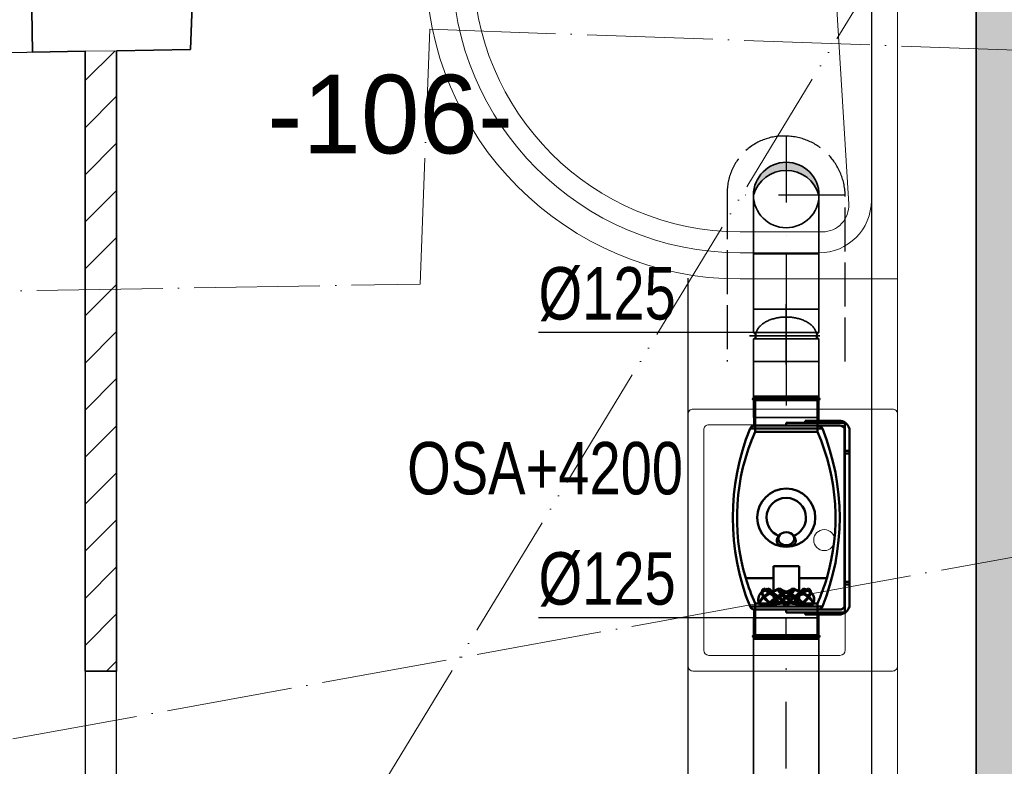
# Model space of a CAD drawing. Header units: millimetres. Extents: x 161070 to 520640, y 9197 to 248394.
# Tile 100 of 137: x 189772 to 191651, y 132005 to 133429. Entities that reach past the tile are written whole.
import ezdxf
from ezdxf.enums import TextEntityAlignment as Align

# ---------------------------------------------------------------- set-up
doc = ezdxf.new("R2010")
doc.units = ezdxf.units.MM
doc.header["$LTSCALE"] = 10
for name, pattern in [('ACAD_ISO02W100', [15, 12, -3]), ('ACAD_ISO04W100', [30, 24, -3, 0, -3]), ('ACAD_ISO05W100', [33, 24, -3, 0, -3, 0, -3]), ('DASHDOT', [25.4, 12.7, -6.35, 0, -6.35]), ('DASHED', [19.05, 12.7, -6.35])]:
    doc.linetypes.add(name, pattern=pattern)
doc.layers.add('netisk', color=253, linetype='Continuous', plot=False)
for name, color, linetype, lineweight in [('NS_tlusta', 253, 'Continuous', 15), ('NS_velmi_tlusta', 253, 'Continuous', 35), ('srafy', 253, 'Continuous', 9), ('tlusta', 253, 'Continuous', 15), ('velmi_tlusta', 253, 'Continuous', 35), ('VZT Odvod', 5, 'Continuous', 35), ('VZT-komponenty', 1, 'Continuous', 50), ('VZT-koty', 4, 'Continuous', 25)]:
    doc.layers.add(name, color=color, linetype=linetype, lineweight=lineweight)
doc.layers.add('VZT CM', color=1, linetype='Continuous')
doc.layers.add('VZT Tepelná izolace', color=3, linetype='ACAD_ISO02W100')
doc.layers.add('zarizovaci predmety', color=253, linetype='Continuous', lineweight=9, transparency=0.3)
doc.styles.add('laplan N', font='txt')
doc.styles.get("Standard").update_dxf_attribs({"font": 'ic-simplex.shx', "width": 0.8})

# ---------------------------------------------------------------- blocks, each defined once
blk = doc.blocks.new('UMYVADLO')
at = {"layer": 'zarizovaci predmety'}
for p, q in [((29670, 16070), (30090, 16070)), ((29660, 15810), (29660, 16060)), ((30100, 16060), (30100, 15810)), ((30090, 15800), (29670, 15800))]:
    blk.add_line(p, q, dxfattribs=at)
blk.add_lwpolyline([(29640, 16170), (30120, 16170, -0.414214), (30130, 16160), (30130, 15780, -0.414214), (30120, 15770), (29640, 15770, -0.414214), (29630, 15780), (29630, 16160, -0.414214)], format="xyb", close=True, dxfattribs=at)
blk.add_circle((29880, 16030), 20, dxfattribs=at)
for centre, start, end in [((29670, 16060), 90, 180), ((30090, 16060), 0, 90), ((29670, 15810), 180, 270), ((30090, 15810), 270, 0)]:
    blk.add_arc(centre, 10, start, end, dxfattribs=at)
blk = doc.blocks.new('CA0137B2$')
at = {"color": 0}
for p, q in [((0, 0.9), (0.3, 0.9)), ((0, 0), (0, 0.9)), ((0.15, 0.85), (0.3, 0.85)), ((0.1431, 0.81), (0.3, 0.81)), ((0.1177, 0.3544), (0.0932, 0.757)), ((0.05, 0.3621), (0.05, 0.75)), ((0.2898, 0.1468), (0.1468, 0.2898)), ((0.81, 0.3), (0.81, 0.1431)), ((0.85, 0.3), (0.85, 0.15)), ((0.9, 0.3), (0.9, 0)), ((0.2561, 0.0939), (0.0939, 0.2561)), ((0.757, 0.0932), (0.3544, 0.1177)), ((0.75, 0.05), (0.3621, 0.05)), ((0.9, 0), (0, 0))]:
    blk.add_line(p, q, dxfattribs=at)
blk.add_circle((0.25, 0.25), 0.0245, dxfattribs=at)
for centre, radius, start, end in [((0.3, 0.3), 0.6, 0, 90), ((0.15, 0.75), 0.1, 90, 180), ((0.3, 0.3), 0.55, 0, 90), ((0.1431, 0.76), 0.05, 90, 183.4792), ((0.3, 0.3), 0.51, 0, 90), ((0.2, 0.3621), 0.15, 180, 225), ((0.2175, 0.3605), 0.1, 183.4792, 225), ((0.3605, 0.2175), 0.1, 225, 266.5208), ((0.75, 0.15), 0.1, 270, 0), ((0.76, 0.1431), 0.05, 266.5208, 0), ((0.3621, 0.2), 0.15, 225, 270)]:
    blk.add_arc(centre, radius, start, end, dxfattribs=at)
blk = doc.blocks.new('vd')
at = {"layer": 'srafy', "transparency": 33554610}
h = blk.add_hatch(dxfattribs=at)
h.set_pattern_fill('CEMENT_POTER', color=8, scale=30)
h.set_pattern_definition([(45, (315274.35, 92199.55), (-42.426407, 42.426407), []), (45, (315302.63, 92199.55), (-42.426407, 42.426407), [0, -30]), (45, (315330.916, 92199.55), (-42.426407, 42.426407), [0, -30])])
h.paths.add_polyline_path([(191697.2, 122674.3), (191697.2, 133825.5), (191597.2, 133829.1), (191597.2, 131136.3), (191597.2, 131086.3), (191597.2, 122674.3)])
h = blk.add_hatch(dxfattribs=at)
h.set_pattern_fill('ANSI31', color=8, scale=20)
h.set_pattern_definition([(45, (313642.47, 93258.29), (-44.90128, 44.90128), [])])
h.paths.add_polyline_path([(189957.2, 133370), (189897.2, 133369), (189897.2, 132186.3), (189957.2, 132186.3)])
at = {"layer": 'netisk', "color": 8}
blk.add_line((191047.2, 132936.3), (191047.2, 131936.3), dxfattribs=at)
for points in [[(189957.2, 133370), (190097.9, 133372.4), (190117.5, 133881.9), (191397.2, 133836.2), (191397.2, 131136.3), (189957.2, 131136.3)], [(187397.2, 133326.3), (188597.2, 133346.8), (189897.2, 133369), (189897.2, 127086.3), (191597.2, 127086.3), (191597.2, 122674.3), (188537.2, 122674.3), (188537.2, 122944.3), (188257.2, 122944.3), (188257.2, 122674.3), (187397.2, 122674.3)]]:
    blk.add_lwpolyline(points, close=True, dxfattribs=at)
at = {"layer": 'NS_tlusta', "color": 8, "linetype": 'ACAD_ISO05W100'}
blk.add_line((189957.2, 131136.3), (191597.2, 133829.1), dxfattribs=at)
at = {"layer": 'NS_tlusta', "color": 8}
blk.add_line((189897.2, 133369), (189957.2, 133370), dxfattribs=at)
blk.add_lwpolyline([(191447.2, 133834.4), (191447.2, 131136.3)], dxfattribs=at)
at = {"layer": 'NS_tlusta', "color": 8, "linetype": 'ACAD_ISO04W100'}
blk.add_lwpolyline([(187404.7, 132871.3), (190536.1, 132924.8), (190554.7, 133411), (205980.9, 132859.9)], dxfattribs=at)
at = {"layer": 'NS_velmi_tlusta', "color": 8}
for p, q in [((189797, 133367.3), (189795.6, 133447.3)), ((189897.2, 132186.3), (189897.2, 133369)), ((189957.2, 132186.3), (189957.2, 133370)), ((189957.2, 132186.3), (189897.2, 132186.3))]:
    blk.add_line(p, q, dxfattribs=at)
blk.add_lwpolyline([(191597.2, 133829.1), (191597.2, 131136.3)], dxfattribs=at)
at = {"layer": 'tlusta', "color": 8, "linetype": 'ACAD_ISO04W100'}
blk.add_line((187397.2, 131627.4), (193897.2, 132809.3), dxfattribs=at)
at = {"layer": 'velmi_tlusta', "color": 8}
for p, q in [((190117.5, 133881.9), (190097.9, 133372.4)), ((190097.9, 133372.4), (189957.2, 133370)), ((189897.2, 133369), (189797, 133367.3))]:
    blk.add_line(p, q, dxfattribs=at)
at = {"layer": 'zarizovaci predmety', "color": 8, "ltscale": 15, "xscale": 1000, "yscale": 1000, "zscale": 1000, "rotation": 180}
blk.add_blockref('CA0137B2$', (191447.1, 133834.4), dxfattribs=at)
at = {"layer": 'zarizovaci predmety', "color": 8, "rotation": 270}
blk.add_blockref('UMYVADLO', (175277.2, 162316.3), dxfattribs=at)
blk = doc.blocks.new('TD350_125')
at = {"layer": 'VZT-komponenty'}
for p, q in [((-343.9, 24.6), (-343.9, 77.2)), ((-343.9, 24.6), (-343.9, 77.2)), ((-343.9, 77.2), (-343.9, 77.2)), ((-343.9, 77.2), (-343.9, 77.2)), ((-343.9, 77.2), (-343.9, 77.2)), ((-343.9, 77.2), (-343.9, 77.2)), ((-343.9, 77.2), (-343.9, 77.2)), ((-343.9, 77.2), (-343.9, 77.2)), ((-343.9, 77.2), (-343.9, 77.2)), ((-343.9, 77.2), (-343.9, 77.2)), ((-343.9, 77.2), (-343.9, 77.2)), ((-343.9, 77.2), (-343.9, 77.2)), ((-343.9, 77.2), (-343.9, 77.2)), ((-343.9, 77.2), (-343.9, 77.2)), ((-343.9, 77.2), (-343.9, 77.2)), ((-343.9, 77.2), (-343.9, 77.2)), ((-343.9, 77.2), (-343.9, 77.2)), ((-343.9, 77.2), (-343.9, 77.2)), ((-343.9, 77.2), (-343.9, 77.2)), ((-343.9, 77.2), (-343.9, 77.2)), ((-343.9, 77.2), (-343.9, 77.2)), ((-343.9, 77.2), (-343.9, 77.2)), ((-343.9, 77.2), (-343.9, 77.2)), ((-343.9, 77.2), (-343.9, 77.2)), ((-343.9, 77.2), (-343.9, 77.2)), ((-343.9, 77.2), (-343.9, 77.2)), ((-343.9, 77.2), (-343.9, 77.2)), ((-343.9, 77.2), (-343.9, 77.2)), ((-343.9, 77.2), (-343.9, 77.2)), ((-343.9, 77.2), (-343.9, 77.2)), ((-343.9, 77.2), (-343.9, 77.2)), ((-343.9, 77.2), (-343.9, 77.2)), ((-343.9, 77.2), (-343.9, 77.2)), ((-343.9, 77.2), (-343.9, 77.2)), ((-343.9, 77.2), (-343.9, 77.2)), ((-343.9, 77.2), (-343.9, 77.2)), ((-343.9, 77.2), (-343.9, 77.2)), ((-343.9, 77.2), (-343.9, 77.2)), ((-343.9, 77.2), (-343.9, 77.2)), ((-343.9, 77.2), (-343.9, 77.2)), ((-343.9, 77.2), (-343.9, 77.2)), ((-343.9, 77.2), (-343.9, 77.2)), ((-343.9, 77.2), (-343.9, 77.2)), ((-343.9, 77.2), (-343.9, 77.2)), ((-343.9, 77.2), (-343.9, 77.2)), ((-343.9, 77.2), (-343.9, 77.2)), ((-343.9, 77.2), (-343.9, 77.2)), ((-343.9, 77.2), (-343.9, 77.2)), ((-343.9, 77.2), (-343.9, 77.2)), ((-343.9, 77.2), (-343.9, 77.2)), ((-343.9, 77.2), (-343.9, 77.2)), ((-343.9, 77.2), (-343.9, 77.2)), ((-343.9, 77.2), (-343.9, 77.2)), ((-343.9, 77.2), (-343.9, 77.2)), ((-343.9, 77.2), (-343.9, 77.2)), ((-343.9, 77.2), (-343.9, 77.2)), ((-343.9, 77.2), (-343.9, 77.2)), ((-343.9, 77.2), (-343.9, 77.2)), ((-343.9, 77.2), (-343.9, 77.2)), ((-343.9, 77.2), (-343.9, 77.2)), ((-343.9, 77.2), (-343.9, 77.2)), ((-343.9, 77.2), (-343.9, 77.2)), ((-343.9, 77.2), (-343.9, 77.2)), ((-343.9, 77.2), (-343.9, 77.2)), ((-343.9, 77.2), (-343.9, 77.2)), ((-343.9, 77.2), (-343.9, 77.2)), ((-343.9, 77.2), (-343.9, 77.2)), ((-343.9, 77.2), (-343.9, 77.2)), ((-343.9, 77.2), (-343.9, 77.2)), ((-343.9, 77.2), (-343.9, 77.2)), ((-343.9, 77.2), (-343.9, 77.2)), ((-459.4, 61.5), (-456.8, 61.5)), ((-459.4, 61.5), (-459.4, -61.5)), ((-392, 59.5), (-459.4, 59.5)), ((-456.8, 61.5), (-456.8, 0)), ((-456.8, 0), (-456.8, 61.5)), ((-452.8, 0), (-452.8, 61.5)), ((-452.8, 61.5), (-452.8, 0)), ((-452.8, 61.5), (-403.8, 61.5)), ((-403.8, 61.5), (-403.8, 0)), ((-403.8, 0), (-403.8, 61.5)), ((-398.2, 0), (-398.2, 69.1)), ((-398.2, 69.1), (-398.2, 0)), ((-392, 0), (-392, 59.5)), ((-392, 59.5), (-392, 0)), ((-64.8, 59.5), (-64.8, 0)), ((2.6, 59.5), (-64.8, 59.5)), ((-64.8, 0), (-64.8, 59.5)), ((-58.6, 0), (-58.6, 69.1)), ((-58.6, 69.1), (-58.6, 0)), ((-52.9, 61.5), (-52.9, 0)), ((-52.9, 0), (-52.9, 61.5)), ((-52.9, 61.5), (-4, 61.5)), ((-4, 61.5), (-4, 0)), ((-4, 61.5), (-4, 0)), ((0, 0), (0, 61.5)), ((0, 0), (0, 61.5)), ((0, 61.5), (2.6, 61.5)), ((2.6, -61.5), (2.6, 61.5)), ((-392.6, 42.6), (-394.3, 42.2)), ((-392.7, 19.2), (-394.3, 42.2)), ((-392.6, 40.4), (-394.3, 40.8)), ((-392.7, 19.1), (-394.3, 40.8)), ((-393, 51.3), (-391.4, 51.6)), ((-392.6, 42.6), (-391.1, 20.5)), ((-392.6, 40.4), (-391.1, 19.6)), ((-390.1, 51.5), (-391.7, 51.8)), ((-390.1, 51.5), (-391.7, 51.1)), ((-381.2, 53), (-379.6, 52.7)), ((-365.2, 43.7), (-378.1, 24.6)), ((-365.2, 37.6), (-378.1, 19.8)), ((-375.9, 24.6), (-363.6, 42.8)), ((-367.4, 45.9), (-365.8, 45)), ((-363.6, 42.8), (-365.2, 43.7)), ((-363.6, 36.5), (-365.2, 37.6)), ((-394.8, 32.5), (-393.2, 33.5)), ((-394.8, 23.8), (-393.2, 22.9)), ((-392.6, 28.5), (-394.3, 27.5)), ((-392.7, 12), (-394.3, 27.5)), ((-392.6, 22.8), (-394.3, 23.7)), ((-392.7, 11.7), (-394.3, 23.7)), ((-378.5, 19.3), (-392.7, -0.1)), ((-392.6, 28.5), (-391.1, 13.5)), ((-392.6, 22.8), (-391.1, 11.3)), ((-390.1, 31.8), (-391.7, 32.8)), ((-390.1, 31.8), (-391.7, 30.9)), ((-343.9, 24.6), (-378.5, 24.6)), ((-378.5, 24.6), (-378.5, 22.8)), ((-378.5, 24.6), (-378.5, 24.6)), ((-378.5, 19.3), (-378.5, 23.9)), ((-378.5, 20.5), (-378.5, 12.9)), ((-378.1, 19.8), (-378.5, 19.3)), ((-378.5, 15.9), (-375.9, 19.5)), ((-365.2, 33.1), (-378.1, 20)), ((-375.9, 19.5), (-363.6, 36.5)), ((-375.9, 20.2), (-363.6, 32.7)), ((-363.6, 32.7), (-365.2, 33.1)), ((-320.8, 24.6), (-343.9, 24.6)), ((-343.9, 24.6), (-343.9, 24.6)), ((-343.9, 24.6), (-343.9, 24.6)), ((-343.9, 24.6), (-343.9, 24.6)), ((-343.9, 24.6), (-343.9, 24.6)), ((-343.9, 24.6), (-343.9, 24.6)), ((-343.9, 24.6), (-343.9, 24.6)), ((-343.9, 24.6), (-343.9, 24.6)), ((-343.9, 24.6), (-343.9, 24.6)), ((-343.9, 24.6), (-343.9, 24.6)), ((-343.9, 24.6), (-343.9, 24.6)), ((-343.9, 24.6), (-343.9, 24.6)), ((-343.9, 24.6), (-343.9, 24.6)), ((-343.9, 24.6), (-343.9, 24.6)), ((-343.9, 24.6), (-343.9, 24.6)), ((-343.9, 24.6), (-343.9, 24.6)), ((-343.9, 24.6), (-343.9, 24.6)), ((-343.9, 24.6), (-343.9, 24.6)), ((-343.9, 24.6), (-343.9, 24.6)), ((-343.9, 24.6), (-343.9, 24.6)), ((-343.9, 24.6), (-343.9, 24.6)), ((-343.9, 24.6), (-343.9, 24.6)), ((-343.9, 24.6), (-343.9, 24.6)), ((-343.9, 24.6), (-343.9, 24.6)), ((-343.9, 24.6), (-343.9, 24.6)), ((-343.9, 24.6), (-343.9, 24.6)), ((-343.9, 24.6), (-343.9, 24.6)), ((-343.9, 24.6), (-343.9, 24.6)), ((-343.9, 24.6), (-343.9, 24.6)), ((-343.9, 24.6), (-343.9, 24.6)), ((-343.9, 24.6), (-343.9, 24.6)), ((-343.9, 24.6), (-343.9, 24.6)), ((-343.9, 24.6), (-343.9, 24.6)), ((-343.9, 24.6), (-343.9, 24.6)), ((-343.9, 24.6), (-343.9, 24.6)), ((-343.9, 24.6), (-343.9, 24.6)), ((-343.9, 24.6), (-343.9, 24.6)), ((-343.9, 24.6), (-343.9, 24.6)), ((-343.9, 24.6), (-343.9, 24.6)), ((-343.9, 24.6), (-343.9, 24.6)), ((-343.9, 24.6), (-343.9, 24.6)), ((-343.9, 24.6), (-343.9, 24.6)), ((-343.9, 24.6), (-343.9, 24.6)), ((-343.9, 24.6), (-343.9, 24.6)), ((-343.9, 24.6), (-343.9, 24.6)), ((-343.9, 24.6), (-343.9, 24.6)), ((-343.9, 24.6), (-343.9, 24.6)), ((-343.9, 24.6), (-343.9, 24.6)), ((-343.9, 24.6), (-343.9, 24.6)), ((-343.9, 24.6), (-343.9, 24.6)), ((-343.9, 24.6), (-343.9, 24.6)), ((-343.9, 24.6), (-343.9, 24.6)), ((-343.9, 24.6), (-343.9, 24.6)), ((-343.9, 24.6), (-343.9, 24.6)), ((-343.9, 24.6), (-343.9, 24.6)), ((-343.9, 24.6), (-343.9, 24.6)), ((-343.9, 24.6), (-343.9, 24.6)), ((-343.9, 24.6), (-343.9, 24.6)), ((-343.9, 24.6), (-343.9, 24.6)), ((-343.9, 24.6), (-343.9, 24.6)), ((-343.9, 24.6), (-343.9, 24.6)), ((-343.9, 24.6), (-343.9, 24.6)), ((-343.9, 24.6), (-343.9, 24.6)), ((-343.9, 24.6), (-343.9, 24.6)), ((-343.9, 24.6), (-343.9, 24.6)), ((-343.9, 24.6), (-343.9, 24.6)), ((-343.9, 24.6), (-343.9, 24.6)), ((-343.9, 24.6), (-343.9, 24.6)), ((-343.9, 24.6), (-343.9, 24.6)), ((-343.9, 24.6), (-343.9, 24.6)), ((-343.9, 24.6), (-343.9, 24.6)), ((-343.9, 24.6), (-343.9, 24.6)), ((-343.9, 24.6), (-343.9, 24.6)), ((-343.9, 24.6), (-343.9, 24.6)), ((-343.9, 24.6), (-343.9, 24.6)), ((-343.9, 24.6), (-343.9, 24.6)), ((-343.9, 24.6), (-343.9, 24.6)), ((-320.8, 24.6), (-320.8, 0)), ((-456.8, 0), (-456.8, -61.5)), ((-456.8, -61.5), (-456.8, 0)), ((-452.8, -61.5), (-452.8, 0)), ((-452.8, -61.5), (-452.8, 0)), ((-403.9, 0), (-409.2, 0)), ((-409.2, 0), (-409.2, -113)), ((-409.2, 0), (-409.2, 0)), ((-409.2, 0), (-409.2, 0)), ((-403.9, 0), (-403.9, 0)), ((-403.9, -102), (-403.9, 0)), ((-403.9, 0), (-403.9, 0)), ((-403.8, -61.5), (-403.8, 0)), ((-403.8, -61.5), (-403.8, 0)), ((-398.2, 0), (-398.2, -69.1)), ((-398.2, 0), (-398.2, -69.1)), ((-395.3, 3.8), (-393.7, 5)), ((-395.3, 3.8), (-391.7, -1.2)), ((-392.6, 3.5), (-394.3, 2.3)), ((-390.1, 0), (-393.7, 5)), ((-392, -59.5), (-392, 0)), ((-392, -59.5), (-392, 0)), ((-390.1, 0), (-391.7, 1.2)), ((-390.1, 0), (-391.7, -1.2)), ((-391.1, -1.4), (-378.5, 15.9)), ((-363.6, -36.5), (-390.1, 0)), ((-378.5, 6.6), (-378.5, 15.9)), ((-378.5, 8.5), (-378.5, 0)), ((-378.5, 0), (-378.5, 1.8)), ((-378.5, 0), (-378.5, -1.8)), ((-378.5, -8.5), (-378.5, 0)), ((-365.2, 17.2), (-378.1, 7.5)), ((-365.2, 9.8), (-378.1, 7.7)), ((-375.9, 7), (-363.6, 16.2)), ((-375.9, 8.2), (-363.6, 10.2)), ((-363.6, 16.2), (-365.2, 17.2)), ((-363.6, 10.2), (-365.2, 9.8)), ((-320.8, 0), (-320.8, -24.6)), ((-283.7, 0.9), (-283.6, 1.5)), ((-283.7, 0.3), (-283.7, 0.9)), ((-283.7, -0.3), (-283.7, 0.3)), ((-283.6, 2.7), (-283.5, 3.3)), ((-283.6, 2), (-283.6, 2.7)), ((-283.6, 1.5), (-283.6, 2)), ((-283.5, 3.9), (-283.4, 4.5)), ((-283.5, 3.3), (-283.5, 3.9)), ((-283.4, 4.5), (-283.3, 5)), ((-283.3, 5.6), (-283.2, 6.2)), ((-283.3, 5), (-283.3, 5.6)), ((-283.2, 6.2), (-283.1, 6.7)), ((-283.1, 6.7), (-283, 7.2)), ((-283, 7.2), (-282.9, 7.8)), ((-282.9, 7.8), (-282.7, 8.3)), ((-282.7, 8.3), (-282.6, 8.9)), ((-282.6, 8.9), (-282.4, 9.4)), ((-282.4, 9.4), (-282.3, 9.9)), ((-282.3, 9.9), (-282.1, 10.4)), ((-282.1, 10.4), (-281.9, 10.9)), ((-281.9, 10.9), (-281.7, 11.4)), ((-281.7, 11.4), (-281.5, 11.8)), ((-281.5, 11.8), (-281.3, 12.3)), ((-281.3, 12.3), (-281, 12.7)), ((-281, 12.7), (-280.8, 13.1)), ((-280.8, 13.1), (-280.6, 13.5)), ((-280.6, 13.5), (-280.3, 13.9)), ((-280.3, 13.9), (-280, 14.3)), ((-280, 14.3), (-279.7, 14.7)), ((-279.7, 14.7), (-279.4, 15)), ((-279.4, 15), (-279.1, 15.4)), ((-279.1, 15.4), (-278.7, 15.7)), ((-278.7, 15.7), (-278.4, 16)), ((-278.4, 16), (-278, 16.3)), ((-278, 16.3), (-277.6, 16.5)), ((-277.6, 16.5), (-277.3, 16.8)), ((-277.3, 16.8), (-276.9, 17)), ((-276.9, 17), (-276.5, 17.2)), ((-276.5, 17.2), (-276.1, 17.4)), ((-276.1, 17.4), (-275.6, 17.5)), ((-275.6, 17.5), (-275.2, 17.7)), ((-275.2, 17.7), (-274.7, 17.8)), ((-274.7, 17.8), (-274.2, 17.9)), ((-274.2, 17.9), (-273.8, 18)), ((-273.8, 18), (-273.3, 18)), ((-273.3, 18), (-272.8, 18)), ((-272.8, 18), (-272.3, 18)), ((-272.3, 18), (-271.8, 18)), ((-271.8, 18), (-271.3, 18)), ((-271.3, 18), (-270.8, 17.9)), ((-270.8, 17.9), (-270.2, 17.8)), ((-270.2, 17.8), (-269.7, 17.7)), ((-269.7, 17.7), (-269.2, 17.6)), ((-269.2, 17.6), (-268.7, 17.5)), ((-268.7, 17.5), (-268.1, 17.3)), ((-268.1, 17.3), (-267.6, 17.1)), ((-267.6, 17.1), (-267.1, 16.9)), ((-267.1, 16.9), (-266.6, 16.6)), ((-266.6, 16.6), (-266.1, 16.4)), ((-266.1, 16.4), (-265.6, 16.1)), ((-265.6, 16.1), (-265, 15.8)), ((-265, 15.8), (-264.5, 15.5)), ((-264.5, 15.5), (-264, 15.2)), ((-264, 15.2), (-263.5, 14.8)), ((-263.5, 14.8), (-263.1, 14.4)), ((-64.8, 0), (-64.8, -59.5)), ((-64.8, -59.5), (-64.8, 0)), ((-58.6, -69.1), (-58.6, 0)), ((-58.6, 0), (-58.6, -69.1)), ((-52.9, -61.5), (-52.9, 0)), ((-52.9, 0), (-52.9, -61.5)), ((-47.6, 0), (-52.8, 0)), ((-52.8, 0), (-52.8, -102)), ((-52.8, 0), (-52.8, 0)), ((-52.8, 0), (-52.8, 0)), ((-47.6, 0), (-47.6, 0)), ((-47.6, -113), (-47.6, 0)), ((-47.6, 0), (-47.6, 0)), ((-4, 0), (-4, -61.5)), ((-4, -61.5), (-4, 0)), ((0, -61.5), (0, 0)), ((0, 0), (0, -61.5)), ((-395.3, -3.8), (-394.3, -2.3)), ((-395.3, -3.8), (-393.7, -5)), ((-392.7, -0.1), (-394.3, -2.3)), ((-392.6, -3.5), (-394.3, -2.3)), ((-392.7, -11.7), (-394.3, -23.7)), ((-392.7, -12), (-394.3, -27.5)), ((-392.6, -3.5), (-393.7, -5)), ((-392.6, -3.5), (-391.1, -1.4)), ((-392.6, -22.8), (-391.1, -11.3)), ((-392.6, -28.5), (-391.1, -13.5)), ((-391.7, -1.2), (-365.2, -37.6)), ((-378.5, -6.6), (-378.5, -15.9)), ((-378.5, -20.5), (-378.5, -12.9)), ((-365.2, -17.2), (-378.1, -7.5)), ((-365.2, -9.8), (-378.1, -7.7)), ((-375.9, -7), (-363.6, -16.2)), ((-375.9, -8.2), (-363.6, -10.2)), ((-363.6, -10.2), (-365.2, -9.8)), ((-363.6, -16.2), (-365.2, -17.2)), ((-283.7, -0.9), (-283.7, -0.3)), ((-283.6, -1.5), (-283.7, -0.9)), ((-283.6, -2), (-283.6, -1.5)), ((-283.6, -2.7), (-283.6, -2)), ((-283.5, -3.3), (-283.6, -2.7)), ((-283.5, -3.9), (-283.5, -3.3)), ((-283.4, -4.5), (-283.5, -3.9)), ((-283.3, -5), (-283.4, -4.5)), ((-283.3, -5.6), (-283.3, -5)), ((-283.2, -6.2), (-283.3, -5.6)), ((-283.1, -6.7), (-283.2, -6.2)), ((-283, -7.2), (-283.1, -6.7)), ((-282.9, -7.8), (-283, -7.2)), ((-282.7, -8.3), (-282.9, -7.8)), ((-282.6, -8.9), (-282.7, -8.3)), ((-282.4, -9.4), (-282.6, -8.9)), ((-282.3, -9.9), (-282.4, -9.4)), ((-282.1, -10.4), (-282.3, -9.9)), ((-281.9, -10.9), (-282.1, -10.4)), ((-281.7, -11.4), (-281.9, -10.9)), ((-281.5, -11.8), (-281.7, -11.4)), ((-281.3, -12.3), (-281.5, -11.8)), ((-281, -12.7), (-281.3, -12.3)), ((-280.8, -13.1), (-281, -12.7)), ((-280.6, -13.5), (-280.8, -13.1)), ((-280.3, -13.9), (-280.6, -13.5)), ((-280, -14.3), (-280.3, -13.9)), ((-279.7, -14.7), (-280, -14.3)), ((-279.4, -15), (-279.7, -14.7)), ((-279.1, -15.4), (-279.4, -15)), ((-278.7, -15.7), (-279.1, -15.4)), ((-278.4, -16), (-278.7, -15.7)), ((-278, -16.3), (-278.4, -16)), ((-277.6, -16.5), (-278, -16.3)), ((-277.3, -16.8), (-277.6, -16.5)), ((-276.9, -17), (-277.3, -16.8)), ((-276.5, -17.2), (-276.9, -17)), ((-276.1, -17.4), (-276.5, -17.2)), ((-275.6, -17.5), (-276.1, -17.4)), ((-275.2, -17.7), (-275.6, -17.5)), ((-274.7, -17.8), (-275.2, -17.7)), ((-274.2, -17.9), (-274.7, -17.8)), ((-273.8, -18), (-274.2, -17.9)), ((-273.3, -18), (-273.8, -18)), ((-272.8, -18), (-273.3, -18)), ((-272.3, -18), (-272.8, -18)), ((-271.8, -18), (-272.3, -18)), ((-271.3, -18), (-271.8, -18)), ((-270.8, -17.9), (-271.3, -18)), ((-270.2, -17.8), (-270.8, -17.9)), ((-269.7, -17.7), (-270.2, -17.8)), ((-269.2, -17.6), (-269.7, -17.7)), ((-268.7, -17.5), (-269.2, -17.6)), ((-268.1, -17.3), (-268.7, -17.5)), ((-267.6, -17.1), (-268.1, -17.3)), ((-267.1, -16.9), (-267.6, -17.1)), ((-266.6, -16.6), (-267.1, -16.9)), ((-266.1, -16.4), (-266.6, -16.6)), ((-265.6, -16.1), (-266.1, -16.4)), ((-265, -15.8), (-265.6, -16.1)), ((-264.5, -15.5), (-265, -15.8)), ((-264, -15.2), (-264.5, -15.5)), ((-263.5, -14.8), (-264, -15.2)), ((-263.1, -14.4), (-263.5, -14.8)), ((-413.2, -101), (-413.2, -35.8)), ((-413.2, -35.8), (-409.2, -35.8)), ((-409.2, -35.8), (-413.2, -35.8)), ((-394.8, -23.8), (-393.2, -22.9)), ((-394.8, -32.5), (-393.2, -33.5)), ((-392.7, -19.1), (-394.3, -40.8)), ((-392.7, -19.2), (-394.3, -42.2)), ((-392.6, -22.8), (-394.3, -23.7)), ((-392.6, -28.5), (-394.3, -27.5)), ((-392.6, -40.4), (-391.1, -19.6)), ((-392.6, -42.6), (-391.1, -20.5)), ((-390.1, -31.8), (-391.7, -30.9)), ((-390.1, -31.8), (-391.7, -32.8)), ((-378.5, -19.3), (-378.5, -23.9)), ((-378.5, -24.6), (-378.5, -22.8)), ((-343.9, -24.6), (-378.5, -24.6)), ((-365.2, -33.1), (-378.1, -20)), ((-365.2, -43.7), (-378.1, -24.6)), ((-375.9, -20.2), (-363.6, -32.7)), ((-375.9, -24.6), (-363.6, -42.8)), ((-363.6, -32.7), (-365.2, -33.1)), ((-363.6, -36.5), (-365.2, -37.6)), ((-320.8, -24.6), (-343.9, -24.6)), ((-343.9, -77.2), (-343.9, -24.6)), ((-343.9, -77.2), (-343.9, -24.6)), ((-343.9, -24.6), (-343.9, -24.6)), ((-343.9, -24.6), (-343.9, -24.6)), ((-343.9, -24.6), (-343.9, -24.6)), ((-343.9, -24.6), (-343.9, -24.6)), ((-343.9, -24.6), (-343.9, -24.6)), ((-343.9, -24.6), (-343.9, -24.6)), ((-343.9, -24.6), (-343.9, -24.6)), ((-343.9, -24.6), (-343.9, -24.6)), ((-343.9, -24.6), (-343.9, -24.6)), ((-343.9, -24.6), (-343.9, -24.6)), ((-343.9, -24.6), (-343.9, -24.6)), ((-343.9, -24.6), (-343.9, -24.6)), ((-343.9, -24.6), (-343.9, -24.6)), ((-343.9, -24.6), (-343.9, -24.6)), ((-343.9, -24.6), (-343.9, -24.6)), ((-343.9, -24.6), (-343.9, -24.6)), ((-343.9, -24.6), (-343.9, -24.6)), ((-343.9, -24.6), (-343.9, -24.6)), ((-343.9, -24.6), (-343.9, -24.6)), ((-343.9, -24.6), (-343.9, -24.6)), ((-343.9, -24.6), (-343.9, -24.6)), ((-343.9, -24.6), (-343.9, -24.6)), ((-343.9, -24.6), (-343.9, -24.6)), ((-343.9, -24.6), (-343.9, -24.6)), ((-343.9, -24.6), (-343.9, -24.6)), ((-343.9, -24.6), (-343.9, -24.6)), ((-343.9, -24.6), (-343.9, -24.6)), ((-343.9, -24.6), (-343.9, -24.6)), ((-343.9, -24.6), (-343.9, -24.6)), ((-343.9, -24.6), (-343.9, -24.6)), ((-343.9, -24.6), (-343.9, -24.6)), ((-343.9, -24.6), (-343.9, -24.6)), ((-343.9, -24.6), (-343.9, -24.6)), ((-343.9, -24.6), (-343.9, -24.6)), ((-343.9, -24.6), (-343.9, -24.6)), ((-343.9, -24.6), (-343.9, -24.6)), ((-343.9, -24.6), (-343.9, -24.6)), ((-343.9, -24.6), (-343.9, -24.6)), ((-343.9, -24.6), (-343.9, -24.6)), ((-343.9, -24.6), (-343.9, -24.6)), ((-343.9, -24.6), (-343.9, -24.6)), ((-343.9, -24.6), (-343.9, -24.6)), ((-343.9, -24.6), (-343.9, -24.6)), ((-343.9, -24.6), (-343.9, -24.6)), ((-343.9, -24.6), (-343.9, -24.6)), ((-343.9, -24.6), (-343.9, -24.6)), ((-343.9, -24.6), (-343.9, -24.6)), ((-343.9, -24.6), (-343.9, -24.6)), ((-343.9, -24.6), (-343.9, -24.6)), ((-343.9, -24.6), (-343.9, -24.6)), ((-343.9, -24.6), (-343.9, -24.6)), ((-343.9, -24.6), (-343.9, -24.6)), ((-343.9, -24.6), (-343.9, -24.6)), ((-343.9, -24.6), (-343.9, -24.6)), ((-343.9, -24.6), (-343.9, -24.6)), ((-343.9, -24.6), (-343.9, -24.6)), ((-343.9, -24.6), (-343.9, -24.6)), ((-343.9, -24.6), (-343.9, -24.6)), ((-343.9, -24.6), (-343.9, -24.6)), ((-343.9, -24.6), (-343.9, -24.6)), ((-343.9, -24.6), (-343.9, -24.6)), ((-343.9, -24.6), (-343.9, -24.6)), ((-343.9, -24.6), (-343.9, -24.6)), ((-343.9, -24.6), (-343.9, -24.6)), ((-343.9, -24.6), (-343.9, -24.6)), ((-343.9, -24.6), (-343.9, -24.6)), ((-343.9, -24.6), (-343.9, -24.6)), ((-343.9, -24.6), (-343.9, -24.6)), ((-343.9, -24.6), (-343.9, -24.6)), ((-343.9, -24.6), (-343.9, -24.6)), ((-343.9, -24.6), (-343.9, -24.6)), ((-343.9, -24.6), (-343.9, -24.6)), ((-343.9, -24.6), (-343.9, -24.6)), ((-343.9, -24.6), (-343.9, -24.6)), ((-343.9, -24.6), (-343.9, -24.6)), ((-343.9, -24.6), (-343.9, -24.6)), ((-47.6, -35.8), (-43.6, -35.8)), ((-43.6, -35.8), (-47.6, -35.8)), ((-43.6, -35.8), (-43.6, -101)), ((-409.2, -40.8), (-413.2, -40.8)), ((-413.2, -40.8), (-409.2, -40.8)), ((-413.2, -55.7), (-409.2, -55.7)), ((-409.2, -55.7), (-413.2, -55.7)), ((-392.6, -40.4), (-394.3, -40.8)), ((-392.6, -42.6), (-394.3, -42.2)), ((-393, -51.3), (-391.4, -51.6)), ((-390.1, -51.5), (-391.7, -51.1)), ((-390.1, -51.5), (-391.7, -51.8)), ((-381.2, -53), (-379.6, -52.7)), ((-367.4, -45.9), (-365.8, -45)), ((-363.6, -42.8), (-365.2, -43.7)), ((-43.6, -40.8), (-47.6, -40.8)), ((-47.6, -40.8), (-43.6, -40.8)), ((-47.6, -55.7), (-43.6, -55.7)), ((-43.6, -55.7), (-47.6, -55.7)), ((-459.4, -59.5), (-392, -59.5)), ((-456.8, -61.5), (-459.4, -61.5)), ((-413.2, -61.5), (-452.8, -61.5)), ((-409.2, -57.4), (-413.2, -57.4)), ((-413.2, -57.4), (-409.2, -57.4)), ((-413.2, -61.5), (-409.2, -61.5)), ((-409.2, -61.5), (-413.2, -61.5)), ((-403.8, -61.5), (-403.9, -61.5)), ((-64.8, -59.5), (2.6, -59.5)), ((-52.8, -61.5), (-52.9, -61.5)), ((-43.6, -57.4), (-47.6, -57.4)), ((-47.6, -57.4), (-43.6, -57.4)), ((-47.6, -61.5), (-43.6, -61.5)), ((-43.6, -61.5), (-47.6, -61.5)), ((-4, -61.5), (-43.6, -61.5)), ((2.6, -61.5), (0, -61.5)), ((-343.9, -77.2), (-343.9, -77.2)), ((-343.9, -77.2), (-343.9, -77.2)), ((-343.9, -77.2), (-343.9, -77.2)), ((-343.9, -77.2), (-343.9, -77.2)), ((-343.9, -77.2), (-343.9, -77.2)), ((-343.9, -77.2), (-343.9, -77.2)), ((-343.9, -77.2), (-343.9, -77.2)), ((-343.9, -77.2), (-343.9, -77.2)), ((-343.9, -77.2), (-343.9, -77.2)), ((-343.9, -77.2), (-343.9, -77.2)), ((-343.9, -77.2), (-343.9, -77.2)), ((-343.9, -77.2), (-343.9, -77.2)), ((-343.9, -77.2), (-343.9, -77.2)), ((-343.9, -77.2), (-343.9, -77.2)), ((-343.9, -77.2), (-343.9, -77.2)), ((-343.9, -77.2), (-343.9, -77.2)), ((-343.9, -77.2), (-343.9, -77.2)), ((-343.9, -77.2), (-343.9, -77.2)), ((-343.9, -77.2), (-343.9, -77.2)), ((-343.9, -77.2), (-343.9, -77.2)), ((-343.9, -77.2), (-343.9, -77.2)), ((-343.9, -77.2), (-343.9, -77.2)), ((-343.9, -77.2), (-343.9, -77.2)), ((-343.9, -77.2), (-343.9, -77.2)), ((-343.9, -77.2), (-343.9, -77.2)), ((-343.9, -77.2), (-343.9, -77.2)), ((-343.9, -77.2), (-343.9, -77.2)), ((-343.9, -77.2), (-343.9, -77.2)), ((-343.9, -77.2), (-343.9, -77.2)), ((-343.9, -77.2), (-343.9, -77.2)), ((-343.9, -77.2), (-343.9, -77.2)), ((-343.9, -77.2), (-343.9, -77.2)), ((-343.9, -77.2), (-343.9, -77.2)), ((-343.9, -77.2), (-343.9, -77.2)), ((-343.9, -77.2), (-343.9, -77.2)), ((-343.9, -77.2), (-343.9, -77.2)), ((-343.9, -77.2), (-343.9, -77.2)), ((-343.9, -77.2), (-343.9, -77.2)), ((-343.9, -77.2), (-343.9, -77.2)), ((-343.9, -77.2), (-343.9, -77.2)), ((-343.9, -77.2), (-343.9, -77.2)), ((-343.9, -77.2), (-343.9, -77.2)), ((-343.9, -77.2), (-343.9, -77.2)), ((-343.9, -77.2), (-343.9, -77.2)), ((-343.9, -77.2), (-343.9, -77.2)), ((-343.9, -77.2), (-343.9, -77.2)), ((-343.9, -77.2), (-343.9, -77.2)), ((-343.9, -77.2), (-343.9, -77.2)), ((-343.9, -77.2), (-343.9, -77.2)), ((-343.9, -77.2), (-343.9, -77.2)), ((-343.9, -77.2), (-343.9, -77.2)), ((-343.9, -77.2), (-343.9, -77.2)), ((-343.9, -77.2), (-343.9, -77.2)), ((-343.9, -77.2), (-343.9, -77.2)), ((-343.9, -77.2), (-343.9, -77.2)), ((-343.9, -77.2), (-343.9, -77.2)), ((-343.9, -77.2), (-343.9, -77.2)), ((-343.9, -77.2), (-343.9, -77.2)), ((-343.9, -77.2), (-343.9, -77.2)), ((-343.9, -77.2), (-343.9, -77.2)), ((-343.9, -77.2), (-343.9, -77.2)), ((-343.9, -77.2), (-343.9, -77.2)), ((-343.9, -77.2), (-343.9, -77.2)), ((-343.9, -77.2), (-343.9, -77.2)), ((-413.2, -101), (-413.2, -101)), ((-413.2, -101), (-413.2, -101)), ((-413.2, -101), (-413.2, -101)), ((-413.2, -101), (-413.2, -101)), ((-413.2, -101), (-413.2, -101)), ((-409.9, -112), (-409.9, -112)), ((-409.9, -112), (-409.9, -112)), ((-409.2, -112), (-409.9, -112)), ((-409.2, -112), (-47.6, -112)), ((-409.2, -112), (-409.2, -112)), ((-409.2, -112), (-409.2, -112)), ((-409.2, -112), (-409.2, -112)), ((-409.2, -112), (-409.2, -112)), ((-403.9, -102), (-403.9, -102)), ((-398.3, -111), (-398.3, -111)), ((-58.5, -111), (-398.3, -111)), ((-356.1, -121), (-356.1, -111)), ((-356.1, -121), (-356.1, -111)), ((-350.7, -121), (-350.7, -111)), ((-350.7, -121), (-350.7, -111)), ((-106.1, -121), (-106.1, -111)), ((-106.1, -121), (-106.1, -111)), ((-100.7, -121), (-100.7, -111)), ((-100.7, -121), (-100.7, -111)), ((-58.5, -111), (-58.5, -111)), ((-52.8, -102), (-52.8, -102)), ((-47.6, -112), (-47.6, -112)), ((-47.6, -112), (-47.6, -112)), ((-47.6, -112), (-47.6, -112)), ((-46.9, -112), (-47.6, -112)), ((-47.6, -112), (-47.6, -112)), ((-46.9, -112), (-46.9, -112)), ((-46.9, -112), (-46.9, -112)), ((-43.6, -101), (-43.6, -101)), ((-43.6, -101), (-43.6, -101)), ((-43.6, -101), (-43.6, -101)), ((-43.6, -101), (-43.6, -101)), ((-43.6, -101), (-43.6, -101)), ((-409.2, -113), (-409.2, -113)), ((-409.2, -113), (-409.2, -113)), ((-409.2, -113), (-409.2, -113)), ((-409.2, -113), (-409.2, -113)), ((-409.2, -113), (-409.2, -113)), ((-409.2, -113), (-409.2, -113)), ((-393.2, -121), (-393.2, -121)), ((-393.2, -121), (-393.2, -121)), ((-393.2, -121), (-393.2, -121)), ((-63.6, -121), (-393.2, -121)), ((-63.6, -121), (-63.6, -121)), ((-63.6, -121), (-63.6, -121)), ((-63.6, -121), (-63.6, -121)), ((-47.6, -113), (-47.6, -113)), ((-47.6, -113), (-47.6, -113)), ((-47.6, -113), (-47.6, -113)), ((-47.6, -113), (-47.6, -113)), ((-47.6, -113), (-47.6, -113)), ((-47.6, -113), (-47.6, -113))]:
    blk.add_line(p, q, dxfattribs=at)
for centre, radius, start, end in [((-228.4, -352.1), 454.1, 68.043, 111.957), ((-228.4, -311.3), 405.3, 66.1871, 106.559), ((-228.4, -311.3), 405.3, 106.5593, 113.813), ((-454.8, 61.5), 2, 0, 180), ((-393.9, 60), 10, 115, 171.3731), ((-62.8, 60), 10, 8.6269, 65), ((-2, 61.5), 2, 0, 180), ((-228.4, 0), 55.4, 90, 180), ((-228.4, 0), 55.4, 0, 90), ((-228.4, 0), 37.6, 90, 157.3812), ((-228.4, 0), 37.6, 270, 90), ((-265.3, 0), 16.2, 131.3544, 228.6456), ((-274.6, 0), 18.5, 308.5699, 51.4301), ((-228.4, 0), 55.4, 270, 0), ((-228.4, 0), 55.4, 180, 270), ((-228.4, 0), 37.6, 202.6188, 270), ((-378.5, 0), 24.6, 255.3897, 270), ((-454.8, -61.5), 2, 180, 0), ((-393.9, -60), 10, 188.6269, 245), ((-228.4, 352.1), 454.1, 248.043, 291.957), ((-228.4, 311.3), 405.3, 246.187, 253.4407), ((-228.4, 311.3), 405.3, 253.441, 293.8129), ((-62.8, -60), 10, 295, 351.3731), ((-2, -61.5), 2, 180, 0), ((-393.2, -101), 20, 180, 216.8699), ((-63.6, -101), 20, 323.1301, 0)]:
    blk.add_arc(centre, radius, start, end, dxfattribs=at)
for centre, major_axis, ratio, start_param, end_param in [((-391.7, 46), (-1.35, -6), 0.559017, -2.759688, -0.403494), ((-391.7, 45.3), (1.35, -6), 0.559017, 3.141592, 5.115883), ((-390.1, 45.6), (1.35, 6), 0.559017, 0.381905, 2.738099), ((-390.1, 45.6), (-1.35, 6), 0.559017, 0, 1.97429), ((-391.7, 45.3), (1.35, -6), 0.559017, 2.759688, 3.141592), ((-391.7, 6.2), (-10.5, -46.8), 0.559017, -3.141592, -2.759688), ((-391.7, 5.5), (10.5, -46.8), 0.559017, 1.537958, 2.759688), ((-391.7, 4.6), (-24.3, -41.4), 0.345492, -3.141589, -2.102186), ((-390.1, 45.6), (-1.35, 6), 0.559017, -0.381905, 0), ((-390.1, 5.8), (10.5, 46.8), 0.559017, 0, 0.381905), ((-390.1, 5.8), (-10.5, 46.8), 0.559017, -1.603635, -0.381905), ((-390.1, 3.6), (24.3, 41.4), 0.345492, 0.000004, 1.039407), ((-391.7, 6.2), (-10.5, -46.8), 0.559017, 2.301767, 3.141593), ((-390.1, 5.8), (10.5, 46.8), 0.559017, -0.839826, 0), ((-391.7, 4.6), (-24.3, -41.4), 0.345492, 2.959269, 3.141597), ((-390.1, 3.6), (24.3, 41.4), 0.345492, -0.182324, 0.000004), ((-391.7, 27.2), (3.12, -5.3), 0.345492, 3.141531, 4.45838), ((-391.7, 29.1), (-3.12, -5.3), 0.345492, -2.102186, 0), ((-391.7, 27.2), (3.12, -5.3), 0.345492, 2.102186, 3.141531), ((-391.7, 29.1), (-3.12, -5.3), 0.345492, 0, 0.254009), ((-390.1, 28.2), (-3.12, 5.3), 0.345492, -0.000062, 1.316788), ((-390.1, 28.2), (3.12, 5.3), 0.345492, 1.039407, 3.141593), ((-390.1, 28.2), (-3.12, 5.3), 0.345492, -1.039407, -0.000062), ((-390.1, 28.2), (3.12, 5.3), 0.345492, 3.141593, 3.395601), ((-387.7, 2.1), (4.8, 21.3), 0.559017, -0.41516, 0.777553), ((-387.7, 5.4), (11.1, 18.8), 0.345492, 0.242342, 1.435055), ((-382.1, 0.8), (5.5, 23.2), 0.799915, 0.774834, 0.867966), ((-387.7, -2.1), (-4.8, 21.3), 0.559017, -1.178969, 0.013744), ((-382.1, -2.2), (-12.5, 20.3), 0.728667, -0.213318, -0.120187), ((-391.7, 2.7), (24.3, -41.4), 0.345492, 0.880456, 2.102186), ((-386.1, 1.7), (-5, -22.2), 0.559017, 2.92286, 3.907434), ((-386.1, 4.4), (-11.5, -19.6), 0.345492, -2.702823, -1.71825), ((-386.1, -1.7), (5, -22.2), 0.559017, 2.159051, 3.143624), ((-390.1, 3.6), (-24.3, 41.4), 0.345492, -2.261137, -1.039407), ((-392.6, 0), (16.3, 24.1), 0.305615, 0.208101, 0.244249), ((-390.1, 0), (16.3, 24.1), 0.305615, 0.228191, 0.44358), ((-390.1, 0), (9.5, 23.8), 0.634095, -0.355701, -0.140313), ((-392.6, 0), (9.5, 23.8), 0.634095, -0.375792, -0.339644), ((-418.8, 0), (-119.9, -8.6), 0.192396, -1.950959, -1.930868), ((-418.8, 0), (-119.8, -20.6), 0.112694, -1.956539, -1.936449), ((-418.8, 0), (-119.9, 7.2), 0.196181, -1.925379, -1.905289), ((-382.1, 3.5), (16.8, 16.9), 0.565622, 1.541114, 1.634246), ((-387.7, -5.4), (-11.1, 18.8), 0.345492, -1.486386, -0.643758), ((-382.1, -4.3), (-18.5, 15), 0.379094, -0.785564, -0.692433), ((-387.7, 5.4), (11.1, 18.8), 0.345492, -2.497835, -1.305122), ((-382.1, 4.8), (19.3, 14), 0.115281, 1.9734, 2.066532), ((-391.7, -2.7), (-24.3, -41.4), 0.345492, 1.039407, 2.261137), ((-386.1, -4.4), (11.5, -19.6), 0.345492, 1.594273, 2.486122), ((-386.1, 4.4), (-11.5, -19.6), 0.345492, 0.65547, 1.640044), ((-390.1, -3.6), (24.3, 41.4), 0.345492, -2.102186, -0.880456), ((-386.1, -4.4), (11.5, -19.6), 0.345492, 1.501549, 1.594273), ((-390.1, 0), (9.5, -23.8), 0.634095, 1.661254, 1.876642), ((-392.6, 0), (9.5, -23.8), 0.634095, 1.641163, 1.677311), ((-392.6, 0), (-16.3, -24.1), 0.305615, 2.048174, 2.084322), ((-390.1, 0), (-16.3, -24.1), 0.305615, 1.848843, 2.064231), ((-418.8, 0), (119.9, 24.6), 0.005473, -1.225598, -1.205507), ((-418.8, 0), (-119.8, 19.8), 0.121921, -1.917077, -1.896987), ((-268.6, 0), (0, -15), 0.83205, -2.509468, -0.632125), ((-268.6, 0), (0, -15), 0.83205, -0.632125, 3.141593), ((-268.6, 0), (0, -15), 0.83205, -3.141593, -2.509468), ((-382.1, -4.8), (-19.3, 14), 0.115281, 1.075061, 1.168192), ((-387.7, 2.1), (4.8, 21.3), 0.559017, 3.127848, 4.320561), ((-382.1, 4.3), (18.5, 15), 0.379094, -2.44916, -2.356029), ((-387.7, -5.4), (-11.1, 18.8), 0.345492, 1.706537, 2.89925), ((-382.1, -3.5), (-16.8, 16.9), 0.565622, 1.507347, 1.600478), ((-391.7, -5.5), (-10.5, -46.8), 0.559017, 0.381905, 1.603635), ((-386.1, -4.4), (11.5, -19.6), 0.345492, -1.423343, -0.438769), ((-386.1, 1.7), (-5, -22.2), 0.559017, -0.002032, 0.982542), ((-390.1, -5.8), (10.5, 46.8), 0.559017, -2.759688, -1.537958), ((-387.7, -5.4), (-11.1, 18.8), 0.345492, -1.836471, -1.486386), ((-390.1, 0), (16.3, -24.1), 0.305615, 1.077362, 1.29275), ((-392.6, 0), (16.3, -24.1), 0.305615, 1.057271, 1.093419), ((-392.6, 0), (-9.5, -23.8), 0.634095, 1.464281, 1.50043), ((-390.1, 0), (-9.5, -23.8), 0.634095, 1.26495, 1.480339), ((-418.8, 0), (119.8, 19.8), 0.121921, -1.244606, -1.224515), ((-418.8, 0), (-119.9, 24.6), 0.005473, -1.936085, -1.915994), ((-391.7, -27.2), (-3.12, -5.3), 0.345492, -1.316788, 0.000062), ((-391.7, -29.1), (3.12, -5.3), 0.345492, -3.141593, -1.039407), ((-391.7, -29.1), (3.12, -5.3), 0.345492, 2.887584, 3.141593), ((-391.7, -27.2), (-3.12, -5.3), 0.345492, 0.000062, 1.039407), ((-390.1, -28.2), (3.12, 5.3), 0.345492, 1.824805, 3.141654), ((-390.1, -28.2), (-3.12, 5.3), 0.345492, 0, 2.102186), ((-390.1, -28.2), (-3.12, 5.3), 0.345492, -0.254009, 0), ((-390.1, -28.2), (3.12, 5.3), 0.345492, -3.141531, -2.102186), ((-382.1, 2.2), (12.5, 20.3), 0.728667, -3.021406, -2.928274), ((-387.7, -2.1), (-4.8, 21.3), 0.559017, 2.364039, 3.556752), ((-382.1, -0.8), (-5.5, 23.2), 0.799915, 2.273627, 2.366759), ((-391.7, -4.6), (24.3, -41.4), 0.345492, -1.039407, -0.000004), ((-386.1, -1.7), (5, -22.2), 0.559017, -0.765841, -0.282459), ((-390.1, -3.6), (-24.3, 41.4), 0.345492, 2.102186, 3.141589), ((-386.1, -1.7), (5, -22.2), 0.559017, -0.282459, 0.218733), ((-391.7, -6.2), (10.5, -46.8), 0.559017, 0, 0.839826), ((-390.1, -5.8), (-10.5, 46.8), 0.559017, 3.141592, 3.981419), ((-392.6, 0), (-9.5, 23.8), 0.634095, -2.801949, -2.765801), ((-390.1, 0), (-9.5, 23.8), 0.634095, -3.00128, -2.785892), ((-390.1, 0), (-16.3, 24.1), 0.305615, 2.698013, 2.913401), ((-392.6, 0), (-16.3, 24.1), 0.305615, 2.897344, 2.933492), ((-418.8, 0), (119.9, 7.2), 0.196181, -1.236304, -1.216213), ((-418.8, 0), (119.8, -20.6), 0.112694, -1.205144, -1.185053), ((-418.8, 0), (119.9, -8.6), 0.192396, -1.210725, -1.190634), ((-391.7, -46), (1.35, -6), 0.559017, -2.738099, -0.381905), ((-391.7, -45.3), (-1.35, -6), 0.559017, -1.97429, 0), ((-390.1, -45.6), (-1.35, 6), 0.559017, 0.403494, 2.759688), ((-390.1, -45.6), (1.35, 6), 0.559017, 1.167303, 3.141593), ((-391.7, -45.3), (-1.35, -6), 0.559017, 0, 0.381905), ((-391.7, -6.2), (10.5, -46.8), 0.559017, -0.381905, 0), ((-390.1, -45.6), (1.35, 6), 0.559017, -3.141592, -2.759688), ((-390.1, -5.8), (-10.5, 46.8), 0.559017, 2.759688, 3.141592), ((-391.7, -4.6), (24.3, -41.4), 0.345492, -0.000004, 0.182324), ((-390.1, -3.6), (-24.3, 41.4), 0.345492, 3.141589, 3.323916), ((-393.9, -102), (0, -10), 1, -1.570796, -0.451027), ((-62.8, -102), (0, -10), 1, 0.451027, 1.570796), ((-393.2, -101), (0, -20), 1, -0.927295, 0), ((-63.6, -101), (0, -20), 1, 0, 0.927295)]:
    blk.add_ellipse(centre, major_axis=major_axis, ratio=ratio, start_param=start_param, end_param=end_param, dxfattribs=at)
blk = doc.blocks.new('*U3205', base_point=(150, 62.5))
at = {"color": 0, "linetype": 'ByBlock', "lineweight": -2}
for p, q in [((0, 125), (0, 0)), ((150, 125), (0, 125)), ((150, 0), (150, 125)), ((0, 0), (150, 0))]:
    blk.add_line(p, q, dxfattribs=at)
at = {"color": 2, "linetype": 'DASHDOT', "lineweight": 25}
blk.add_line((0, 62.5), (150, 62.5), dxfattribs=at)
blk = doc.blocks.new('*U3206', base_point=(1, -62.5))
at = {"color": 0, "linetype": 'ByBlock', "lineweight": -2}
for p, q in [((1, 0), (1, 62.5)), ((1, 62.5), (44, 62.5)), ((44, 0), (44, 62.5)), ((56, 62.5), (101, 62.5)), ((56, 0), (56, 62.5)), ((101, 62.5), (101, 0)), ((1, 0), (1, -62.5)), ((44, 0), (44, -62.5)), ((56, 0), (56, -62.5)), ((101, -62.5), (101, 0)), ((1, -62.5), (44, -62.5)), ((56, -62.5), (101, -62.5))]:
    blk.add_line(p, q, dxfattribs=at)
at = {"color": 63, "linetype": 'DASHDOT', "ltscale": 2}
for p, q in [((50, 70), (50, -63.9)), ((-5, 0), (110, 0))]:
    blk.add_line(p, q, dxfattribs=at)
at = {"color": 0, "linetype": 'ByBlock', "lineweight": -2}
for centre, start, end in [((50, 64.5), 198.7244, 341.2756), ((50, -64.5), 18.7244, 161.2756)]:
    blk.add_arc(centre, 6.34, start, end, dxfattribs=at)
at = {"color": 56, "linetype": 'DASHED', "ltscale": 2}
blk.add_ellipse((50, 0), major_axis=(0, 58.2), ratio=0.613637, start_param=3.023995, end_param=6.404865, dxfattribs=at)
at = {"color": 52, "linetype": 'ByBlock'}
blk.add_point((1, 0), dxfattribs=at)
blk = doc.blocks.new('*U3213', base_point=(1050, 62.5))
at = {"color": 0, "linetype": 'ByBlock', "lineweight": -2}
for p, q in [((0, 125), (0, 0)), ((1050, 125), (0, 125)), ((1050, 0), (1050, 125)), ((0, 0), (1050, 0))]:
    blk.add_line(p, q, dxfattribs=at)
at = {"color": 2, "linetype": 'DASHDOT', "lineweight": 25}
blk.add_line((0, 62.5), (1050, 62.5), dxfattribs=at)
blk = doc.blocks.new('*U3207', base_point=(112.5, 62.5))
at = {"linetype": 'ByBlock', "lineweight": -2, "transparency": 33554661}
blk.add_hatch(color=0, dxfattribs=at).paths.add_polyline_path([(0, 62.5, 0.4142135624), (-62.5, 0, 0.4142135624), (0, -62.5, -0.7500120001)])
at = {"color": 2, "linetype": 'DASHDOT', "lineweight": 25}
for p, q in [((0, 112.5), (0, -112.5)), ((-112.5, 0), (112.5, 0))]:
    blk.add_line(p, q, dxfattribs=at)
at = {"color": 0, "linetype": 'ByBlock', "lineweight": -2}
for p, q in [((112.5, 62.5), (0, 62.5)), ((112.5, -62.5), (112.5, 62.5)), ((112.5, -62.5), (0, -62.5))]:
    blk.add_line(p, q, dxfattribs=at)
blk.add_circle((0, 0), 62.5, dxfattribs=at)
blk.add_arc((18.228125, 0), 65.103875, 106.259324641, 253.740675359, dxfattribs=at)

msp = doc.modelspace()

# ---------------------------------------------------------------- linework, layer by layer
at = {"layer": 'VZT Tepelná izolace', "ltscale": 0.7}
msp.add_lwpolyline([(191347.2, 132777.1), (191347.2, 133094.6, 0.398522), (191234.7, 133207.1, 0.440521), (191122.2, 133094.6), (191122.2, 132777.1)], format="xyb", dxfattribs=at)
at = {"layer": 'VZT-koty'}
for p, q in [((191172.2, 132832.1), (190762.2, 132832.1)), ((191172.2, 132288.1), (190762.2, 132288.1))]:
    msp.add_line(p, q, dxfattribs=at)

# ---------------------------------------------------------------- block references
at = {"color": 2, "rotation": 90.00000000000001}
msp.add_blockref('TD350_125', (191234.7, 132707.5), dxfattribs=at)
at = {"layer": 'VZT Odvod'}
msp.add_blockref('vd', (0, 0), dxfattribs=at)
for name, p, rotation in [('*U3207', (191297.2, 132982.1), 270), ('*U3205', (191234.7, 132832.1), 270), ('*U3206', (191297.2, 132777.1), 90), ('*U3205', (191234.7, 132670.1), 270), ('*U3213', (191234.7, 132288.1), 90)]:
    msp.add_blockref(name, p, dxfattribs=dict(at, rotation=rotation))

# ---------------------------------------------------------------- texts
at = {"layer": 'VZT CM', "insert": (190245, 133324), "char_height": 150, "attachment_point": 1, "style": 'laplan N'}
msp.add_mtext_dynamic_manual_height_columns('{\\F.shx.shx;-106-}', width=5545.815, gutter_width=500, heights=[5545.8], dxfattribs=at)
at = {"layer": 'VZT-koty', "width": 0.8}
for p in [(190762.2, 132857.1), (190762.2, 132313.1)]:
    msp.add_text('%%c125', height=100, dxfattribs=at).set_placement(p)
msp.add_text('OSA+4200', height=100, dxfattribs=at).set_placement((190774.6, 132523.5), align=Align.CENTER)

doc.saveas('drawing.dxf')
